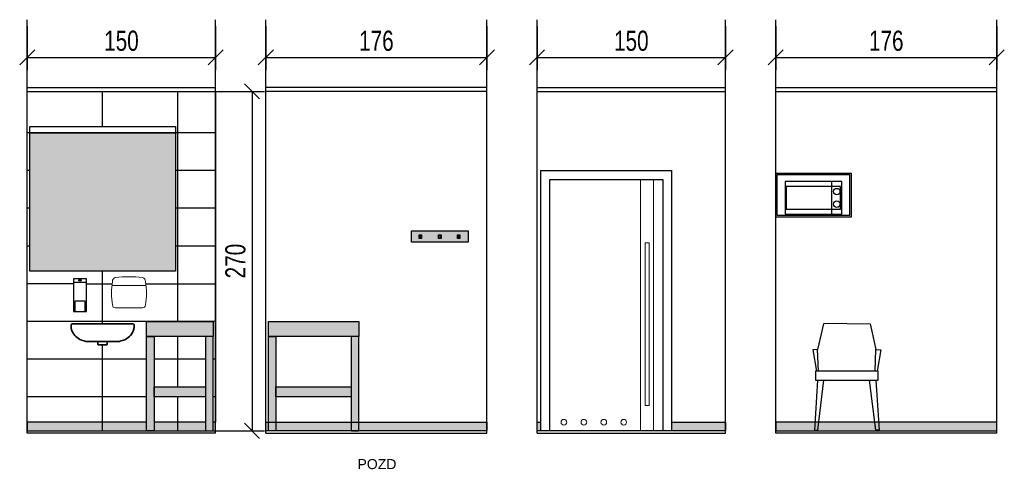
# Model space of a CAD drawing. Header units: centimetres. Extents: x 4120 to 19220, y -7417 to 180.
# Tile 184 of 223: x 15650 to 16434, y -2117 to -1759. Entities that reach past the tile are written whole.
import ezdxf

# ---------------------------------------------------------------- set-up
doc = ezdxf.new("R2010")
doc.units = ezdxf.units.CM
doc.layers.add('A-Wykończenie ścian', color=5, linetype='Continuous', lineweight=20)
doc.layers.add('A_opisy', color=7, linetype='Continuous')
doc.layers.add('A_Wyposażenie', color=8, linetype='Continuous')
doc.styles.add('Arial', font='arial.ttf', dxfattribs={"height": 25})
doc.styles.add('style1', font='ARIALN.TTF', dxfattribs={"width": 0.9})
doc.dimstyles.new('PKN', dxfattribs={"dimtxt": 16, "dimasz": 12, "dimexe": 10, "dimexo": 5, "dimgap": 5, "dimtad": 1, "dimdec": 0, "dimzin": 10, "dimdsep": 46, "dimlunit": 5, "dimtxsty": 'style1', "dimblk": 'OBLIQUE', "dimcen": 0.09, "dimclrd": 256, "dimclre": 256, "dimadec": 0, "dimazin": 0, "dimtfac": 1, "dimtdec": 0, "dimtofl": 0, "dimtmove": 0, "dimatfit": 3, "dimldrblk": 'OBLIQUE', "dimfxl": 1, "dimtolj": 1, "dimtzin": 10, "dimarcsym": 0})

# ---------------------------------------------------------------- blocks, each defined once
blk = doc.blocks.new('DDDSD')
at = {"layer": 'A_Wyposażenie'}
for q in [(-419.1, 206.5), (-46.3, 206.5)]:
    blk.add_line((-232.7, 207.9), q, dxfattribs=at)
for points in [[(-419.1, 206.5), (-465.4, 0)], [(-46.3, 206.5), (0, 0)], [(-457.6, -170.8), (-465.4, 0), (-504, -1.8), (-474.2, -170.8)], [(-457.6, -170.8), (-465.4, 0)], [(-7.9, -170.8), (0, 0)], [(-7.9, -170.8), (0, 0), (38.6, -1.8), (8.8, -170.8)], [(-465.2, -241.8), (-490, -641.1), (-463.6, -641.1), (-414.9, -241.8)], [(-0.2, -241.8), (24.5, -641.1), (-1.9, -641.1), (-50.5, -241.8)]]:
    blk.add_lwpolyline(points, dxfattribs=at)
blk.add_lwpolyline([(-482.7, -241.8), (17.3, -241.8), (17.3, -170.8), (-482.7, -170.8)], close=True, dxfattribs=at)
blk = doc.blocks.new('wieszak')
at = {"layer": 'A_Wyposażenie'}
h = blk.add_hatch(color=7, dxfattribs=at)
h.dxf.hatch_style = 2
h.paths.add_polyline_path([(0, 9), (-45, 9), (-45, 0), (0, 0)])
h.paths.add_polyline_path([(-24, 3), (-24, 6), (-21, 6), (-21, 3), (-21.5, 3), (-23.5, 3)], flags=16)
h.paths.add_polyline_path([(-9, 3), (-9, 6), (-6, 6), (-6, 3), (-6.5, 3), (-8.5, 3)], flags=16)
h.paths.add_polyline_path([(-39, 3), (-39, 6), (-36, 6), (-36, 3), (-36.5, 3), (-38.5, 3)], flags=16)
for points in [[(-45, 9), (0, 9), (0, 0), (-45, 0), (-45, 9)], [(-38.5, 3), (-38.5, 5.5), (-37.5, 5.5), (-37.5, 3), (-38.5, 3)], [(-23, 3), (-23, 5.5), (-22, 5.5), (-22, 3), (-23, 3)], [(-8, 3), (-8, 5.5), (-7, 5.5), (-7, 3), (-8, 3)]]:
    blk.add_lwpolyline(points, dxfattribs=at)
for points in [[(-39, 3), (-39, 6), (-37, 6), (-37, 3)], [(-23.5, 3), (-23.5, 6), (-21.5, 6), (-21.5, 3)], [(-8.5, 3), (-8.5, 6), (-6.5, 6), (-6.5, 3)]]:
    blk.add_lwpolyline(points, close=True, dxfattribs=at)
blk = doc.blocks.new('_Oblique')
at = {"color": 0, "linetype": 'ByBlock', "lineweight": -2}
blk.add_line((-0.5, -0.5), (0.5, 0.5), dxfattribs=at)
blk = doc.blocks.new('*D2477')
at = {"lineweight": -2}
for p, q in [((15655.53, -1763.98), (15655.53, -1798.98)), ((15805.53, -1763.98), (15805.53, -1798.98)), ((15655.53, -1788.98), (15805.53, -1788.98))]:
    blk.add_line(p, q, dxfattribs=at)
at = {"layer": 'Defpoints', "color": 0}
for p in [(15655.53, -1758.98), (15805.53, -1758.98), (15805.53, -1788.98)]:
    blk.add_point(p, dxfattribs=at)
at = {"lineweight": -2, "xscale": 12, "yscale": 12, "zscale": 12, "rotation": 180}
blk.add_blockref('_Oblique', (15655.53, -1788.98), dxfattribs=at)
at = {"lineweight": -2, "xscale": 12, "yscale": 12, "zscale": 12}
blk.add_blockref('_Oblique', (15805.53, -1788.98), dxfattribs=at)
at = {"color": 0, "insert": (15730.53, -1775.81), "char_height": 16, "attachment_point": 5, "style": 'style1'}
blk.add_mtext('\\A1;150', dxfattribs=at)
blk = doc.blocks.new('*D2478')
at = {"lineweight": -2}
for p, q in [((15845.53, -1763.98), (15845.53, -1798.98)), ((16021.53, -1763.98), (16021.53, -1798.98)), ((15845.53, -1788.98), (16021.53, -1788.98))]:
    blk.add_line(p, q, dxfattribs=at)
at = {"layer": 'Defpoints', "color": 0}
for p in [(15845.53, -1758.98), (16021.53, -1758.98), (16021.53, -1788.98)]:
    blk.add_point(p, dxfattribs=at)
at = {"lineweight": -2, "xscale": 12, "yscale": 12, "zscale": 12, "rotation": 180}
blk.add_blockref('_Oblique', (15845.53, -1788.98), dxfattribs=at)
at = {"lineweight": -2, "xscale": 12, "yscale": 12, "zscale": 12}
blk.add_blockref('_Oblique', (16021.53, -1788.98), dxfattribs=at)
at = {"color": 0, "insert": (15933.53, -1775.81), "char_height": 16, "attachment_point": 5, "style": 'style1'}
blk.add_mtext('\\A1;176', dxfattribs=at)
blk = doc.blocks.new('*D2479')
at = {"lineweight": -2}
for p, q in [((16061.53, -1763.98), (16061.53, -1798.98)), ((16211.53, -1763.98), (16211.53, -1798.98)), ((16061.53, -1788.98), (16211.53, -1788.98))]:
    blk.add_line(p, q, dxfattribs=at)
at = {"layer": 'Defpoints', "color": 0}
for p in [(16061.53, -1758.98), (16211.53, -1758.98), (16211.53, -1788.98)]:
    blk.add_point(p, dxfattribs=at)
at = {"lineweight": -2, "xscale": 12, "yscale": 12, "zscale": 12, "rotation": 180}
blk.add_blockref('_Oblique', (16061.53, -1788.98), dxfattribs=at)
at = {"lineweight": -2, "xscale": 12, "yscale": 12, "zscale": 12}
blk.add_blockref('_Oblique', (16211.53, -1788.98), dxfattribs=at)
at = {"color": 0, "insert": (16136.53, -1775.81), "char_height": 16, "attachment_point": 5, "style": 'style1'}
blk.add_mtext('\\A1;150', dxfattribs=at)
blk = doc.blocks.new('*D2480')
at = {"lineweight": -2}
for p, q in [((16251.53, -1763.98), (16251.53, -1798.98)), ((16427.53, -1763.98), (16427.53, -1798.98)), ((16251.53, -1788.98), (16427.53, -1788.98))]:
    blk.add_line(p, q, dxfattribs=at)
at = {"layer": 'Defpoints', "color": 0}
for p in [(16251.53, -1758.98), (16427.53, -1758.98), (16427.53, -1788.98)]:
    blk.add_point(p, dxfattribs=at)
at = {"lineweight": -2, "xscale": 12, "yscale": 12, "zscale": 12, "rotation": 180}
blk.add_blockref('_Oblique', (16251.53, -1788.98), dxfattribs=at)
at = {"lineweight": -2, "xscale": 12, "yscale": 12, "zscale": 12}
blk.add_blockref('_Oblique', (16427.53, -1788.98), dxfattribs=at)
at = {"color": 0, "insert": (16339.53, -1775.81), "char_height": 16, "attachment_point": 5, "style": 'style1'}
blk.add_mtext('\\A1;176', dxfattribs=at)
blk = doc.blocks.new('*D2481')
at = {"lineweight": -2}
for p, q in [((15660.53, -1815.98), (15844.53, -1815.98)), ((15834.53, -1815.98), (15834.53, -2085.98)), ((15660.53, -2085.98), (15844.53, -2085.98))]:
    blk.add_line(p, q, dxfattribs=at)
at = {"layer": 'Defpoints', "color": 0}
for p in [(15655.53, -1815.98), (15655.53, -2085.98), (15834.53, -2085.98)]:
    blk.add_point(p, dxfattribs=at)
at = {"lineweight": -2, "xscale": 12, "yscale": 12, "zscale": 12}
for p, rotation in [((15834.53, -1815.98), 90), ((15834.53, -2085.98), 270)]:
    blk.add_blockref('_Oblique', p, dxfattribs=dict(at, rotation=rotation))
at = {"color": 0, "insert": (15821.36, -1950.98), "char_height": 16, "attachment_point": 5, "rotation": 90, "style": 'style1'}
blk.add_mtext('\\A1;270', dxfattribs=at)
blk = doc.blocks.new('Merida TOP - widok')
for points in [[(0, 0), (10.4, 0), (10.4, -26), (0, -26)], [(9.4, -26), (1, -26), (1, -18), (9.4, -18)]]:
    blk.add_lwpolyline(points, close=True)
for points in [[(0, -3), (10.4, -3)], [(4.42, -0.78), (4.23, -1.28)], [(6.17, -1.28), (5.98, -0.78)]]:
    blk.add_lwpolyline(points)
blk.add_ellipse((5.2, -1.28), major_axis=(0.972, 0), ratio=0.594406, start_param=2.680743, end_param=6.744035)
blk.add_ellipse((5.2, -0.78), major_axis=(0.778, 0), ratio=0.594406)

msp = doc.modelspace()

# ---------------------------------------------------------------- hatches: boundary and pattern name
at = {"true_color": 0xfdd9a2}
h = msp.add_hatch(color=41, dxfattribs=at)
h.paths.add_polyline_path([(15775.53, -1998.98), (15750.53, -1998.98), (15750.53, -2010.98), (15756.53, -2010.98), (15803.53, -2010.98), (15803.53, -1998.98)])
h.paths.add_polyline_path([(15803.53, -2010.98), (15797.53, -2010.98), (15797.53, -2050.98), (15797.53, -2058.98), (15797.53, -2085.98), (15803.53, -2085.98)])
h.paths.add_polyline_path([(15775.53, -2050.98), (15756.53, -2050.98), (15756.53, -2058.98), (15797.53, -2058.98), (15797.53, -2050.98)])
h.paths.add_polyline_path([(15756.53, -2010.98), (15750.53, -2010.98), (15750.53, -2085.98), (15756.53, -2085.98), (15756.53, -2058.98), (15756.53, -2050.98)])
h = msp.add_hatch(color=41, dxfattribs=at)
h.paths.add_polyline_path([(15919.53, -1998.98), (15847.53, -1998.98), (15847.53, -2010.98), (15853.53, -2010.98), (15919.53, -2010.98)])
h.paths.add_polyline_path([(15919.53, -2010.98), (15913.53, -2010.98), (15913.53, -2050.98), (15913.53, -2058.98), (15913.53, -2078.98), (15919.53, -2078.98)])
h.paths.add_polyline_path([(15913.53, -2050.98), (15853.53, -2050.98), (15853.53, -2058.98), (15913.53, -2058.98)])
h.paths.add_polyline_path([(15913.53, -2085.98), (15919.53, -2085.98), (15919.53, -2078.98), (15913.53, -2078.98)])
h.paths.add_polyline_path([(15847.53, -2085.98), (15853.53, -2085.98), (15853.53, -2078.98), (15847.53, -2078.98)])
h.paths.add_polyline_path([(15853.53, -2010.98), (15847.53, -2010.98), (15847.53, -2078.98), (15853.53, -2078.98), (15853.53, -2058.98), (15853.53, -2050.98)])
at = {"true_color": 0x575757}
h = msp.add_hatch(color=251, dxfattribs=at)
h.paths.add_polyline_path([(15655.53, -2085.98), (15750.53, -2085.98), (15750.53, -2078.98), (15655.53, -2078.98)])
h.paths.add_polyline_path([(15756.53, -2085.98), (15797.53, -2085.98), (15797.53, -2078.98), (15756.53, -2078.98)])
h.paths.add_polyline_path([(15805.53, -2085.98), (15805.53, -2078.98), (15803.53, -2078.98), (15803.53, -2085.98)])
for points in [[(16021.53, -2085.98), (15845.53, -2085.98), (15845.53, -2078.98), (16021.53, -2078.98)], [(16251.53, -2085.98), (16427.53, -2085.98), (16427.53, -2078.98), (16251.53, -2078.98)]]:
    msp.add_hatch(color=251, dxfattribs=at).paths.add_polyline_path(points)
h = msp.add_hatch(color=251, dxfattribs=at)
h.paths.add_polyline_path([(16061.53, -2085.98), (16064.53, -2085.98), (16064.53, -2078.98), (16061.53, -2078.98)])
h.paths.add_polyline_path([(16211.53, -2085.98), (16211.53, -2078.98), (16168.53, -2078.98), (16168.53, -2085.98)])
at = {"layer": 'A-Wykończenie ścian'}
h = msp.add_hatch(color=7, dxfattribs=at)
h.set_gradient(color1=(166, 166, 166), rotation=300, one_color=1, tint=1, name='INVCYLINDER')
h.paths.add_polyline_path([(15657.53, -1848.98), (15657.53, -1958.98), (15773.53, -1958.98), (15773.53, -1848.98)])

# ---------------------------------------------------------------- linework, layer by layer
at = {"color": 8, "elevation": 0}
for points in [[(15805.53, -2087.98), (15655.53, -2087.98), (15655.53, -1758.98)], [(15805.53, -2087.98), (15805.53, -1758.98)], [(15845.53, -2087.98), (15845.53, -1758.98)], [(15845.53, -2087.98), (16021.53, -2087.98), (16021.53, -1758.98)], [(16061.53, -2087.98), (16061.53, -1758.98)], [(16061.53, -2087.98), (16211.53, -2087.98), (16211.53, -1758.98)], [(16427.53, -2087.98), (16251.53, -2087.98), (16251.53, -1758.98)], [(16427.53, -2087.98), (16427.53, -1758.98)], [(15655.53, -1812.98), (15805.53, -1812.98)], [(15655.53, -1815.98), (15805.53, -1815.98)], [(16021.53, -1812.98), (15845.53, -1812.98)], [(16021.53, -1815.98), (15845.53, -1815.98)], [(16061.53, -1812.98), (16211.53, -1812.98)], [(16061.53, -1815.98), (16211.53, -1815.98)], [(16251.53, -1812.98), (16427.53, -1812.98)], [(16251.53, -1815.98), (16427.53, -1815.98)]]:
    msp.add_lwpolyline(points, dxfattribs=at)
at = {"elevation": 0}
for points in [[(15750.53, -2078.98), (15655.53, -2078.98), (15655.53, -1815.98), (15805.53, -1815.98), (15805.53, -2078.98), (15803.53, -2078.98)], [(15715.53, -1843.98), (15715.53, -1815.98)], [(15775.53, -1998.98), (15775.53, -1815.98)], [(15805.53, -1848.98), (15655.53, -1848.98)], [(15657.53, -1878.98), (15655.53, -1878.98)], [(15805.53, -1878.98), (15773.53, -1878.98)], [(16071.53, -2085.98), (16071.53, -1885.98), (16161.53, -1885.98), (16161.53, -2085.98)], [(15657.53, -1908.98), (15655.53, -1908.98)], [(15805.53, -1908.98), (15773.53, -1908.98)], [(15657.53, -1938.98), (15655.53, -1938.98)], [(15805.53, -1938.98), (15773.53, -1938.98)], [(15715.53, -2000.98), (15715.53, -1958.98)], [(15692.33, -1968.98), (15655.53, -1968.98)], [(15702.73, -1968.98), (15723.12, -1968.98)], [(15749.93, -1968.98), (15805.53, -1968.98)], [(15805.53, -1998.98), (15655.53, -1998.98)], [(15775.53, -2050.98), (15775.53, -2010.98)], [(15715.53, -2085.98), (15715.53, -2017.64)], [(15750.53, -2028.98), (15655.53, -2028.98)], [(15797.53, -2028.98), (15756.53, -2028.98)], [(15805.53, -2028.98), (15803.53, -2028.98)], [(15750.53, -2058.98), (15655.53, -2058.98)], [(15775.53, -2085.98), (15775.53, -2058.98)], [(15805.53, -2058.98), (15803.53, -2058.98)], [(15747.84, -2078.98), (15655.53, -2078.98), (15655.53, -2085.98), (15805.53, -2085.98), (15805.53, -2078.98), (15803.53, -2078.98)], [(15797.53, -2078.98), (15756.53, -2078.98)], [(16168.53, -2078.98), (16211.53, -2078.98), (16211.53, -2085.98), (16061.53, -2085.98), (16061.53, -2078.98), (16063.53, -2078.98)], [(16063.53, -2078.98), (16064.53, -2078.98)]]:
    msp.add_lwpolyline(points, dxfattribs=at)
for points in [[(15657.53, -1843.98), (15773.53, -1843.98), (15773.53, -1848.98), (15657.53, -1848.98)], [(15657.53, -1848.98), (15773.53, -1848.98), (15773.53, -1958.98), (15657.53, -1958.98)], [(16021.53, -2085.98), (15845.53, -2085.98), (15845.53, -2078.98), (16021.53, -2078.98)], [(16251.53, -2085.98), (16427.53, -2085.98), (16427.53, -2078.98), (16251.53, -2078.98)]]:
    msp.add_lwpolyline(points, close=True, dxfattribs=at)
msp.add_lwpolyline([(16064.53, -2085.98), (16064.53, -1878.98), (16168.53, -1878.98), (16168.53, -2085.98)])
at = {"color": 7, "lineweight": 5, "elevation": 0}
for points in [[(16143.92, -1885.98), (16143.92, -2085.98)], [(16154.28, -1885.98), (16154.28, -2085.98)], [(16150.65, -2065.82), (16150.65, -1936.36), (16147.54, -1936.36), (16147.54, -2065.82), (16150.65, -2065.82)]]:
    msp.add_lwpolyline(points, dxfattribs=at)
at = {"layer": 'A_opisy', "color": 7, "linetype": 'Continuous', "lineweight": 0}
for centre in [(16082.85, -2079.17, 0), (16098.73, -2079.17, 0), (16114.61, -2079.17, 0), (16130.49, -2079.17, 0)]:
    msp.add_circle(centre, 2.25, dxfattribs=at)
at = {"layer": 'A_Wyposażenie', "linetype": 'Continuous', "lineweight": 0}
for p, q in [((15750.09, -1970.34, 0), (15723.05, -1970.34, 0)), ((15747.39, -1988.17, 0), (15725.66, -1988.17, 0))]:
    msp.add_line(p, q, dxfattribs=at)
at = {"layer": 'A_Wyposażenie', "elevation": 0}
for points in [[(16251.53, -1880.98), (16311.53, -1880.98), (16311.53, -1915.98), (16251.53, -1915.98), (16251.53, -1880.98)], [(16258.93, -1913.78), (16304.13, -1913.78), (16304.13, -1887.58), (16258.93, -1887.58), (16258.93, -1913.78)], [(16296.13, -1913.78), (16296.13, -1887.58)]]:
    msp.add_lwpolyline(points, dxfattribs=at)
for points in [[(16252.73, -1882.18), (16310.33, -1882.18), (16310.33, -1914.78), (16252.73, -1914.78)], [(16259.93, -1909.78), (16303.13, -1909.78), (16303.13, -1891.58), (16259.93, -1891.58)], [(15750.53, -1998.98), (15803.53, -1998.98), (15803.53, -2010.98), (15750.53, -2010.98)], [(15847.53, -1998.98), (15919.53, -1998.98), (15919.53, -2010.98), (15847.53, -2010.98)], [(15750.53, -2010.98), (15756.53, -2010.98), (15756.53, -2085.98), (15750.53, -2085.98)], [(15803.53, -2010.98), (15797.53, -2010.98), (15797.53, -2085.98), (15803.53, -2085.98)], [(15847.53, -2010.98), (15853.53, -2010.98), (15853.53, -2085.98), (15847.53, -2085.98)], [(15919.53, -2010.98), (15913.53, -2010.98), (15913.53, -2085.98), (15919.53, -2085.98)], [(15756.53, -2050.98), (15797.53, -2050.98), (15797.53, -2058.98), (15756.53, -2058.98)], [(15853.53, -2050.98), (15913.53, -2050.98), (15913.53, -2058.98), (15853.53, -2058.98)]]:
    msp.add_lwpolyline(points, close=True, dxfattribs=at)
at = {"layer": 'A_Wyposażenie', "lineweight": 35, "elevation": 0}
msp.add_lwpolyline([(15727.08, -2014.96), (15704.36, -2014.96), (15703.85, -2014.96), (15703.47, -2014.95), (15703.1, -2014.94), (15702.74, -2014.92), (15702.38, -2014.88), (15702.03, -2014.82), (15701.67, -2014.74), (15701.31, -2014.64), (15700.93, -2014.51), (15699.87, -2014.22), (15698.61, -2013.79), (15697.42, -2013.26), (15696.3, -2012.62), (15695.26, -2011.88), (15694.28, -2011.03), (15693.38, -2010.06), (15692.55, -2008.97), (15691.83, -2007.81), (15691.47, -2007.18), (15691.16, -2006.54), (15690.9, -2005.88), (15690.7, -2005.22), (15690.54, -2004.53), (15690.43, -2003.82), (15690.38, -2003.09), (15690.38, -2002.33), (15690.4, -2001.83), (15690.43, -2001.67), (15690.48, -2001.52), (15690.55, -2001.38), (15690.65, -2001.26), (15690.77, -2001.15), (15690.91, -2001.07), (15691.07, -2001.01), (15691.26, -2000.98), (15692.52, -2000.98), (15738.53, -2000.98), (15739.79, -2000.98), (15739.99, -2001), (15740.15, -2001.05), (15740.29, -2001.12), (15740.41, -2001.21), (15740.5, -2001.32), (15740.57, -2001.46), (15740.62, -2001.62), (15740.65, -2001.8), (15740.67, -2002.32), (15740.68, -2003.08), (15740.63, -2003.8), (15740.52, -2004.49), (15740.37, -2005.17), (15740.17, -2005.83), (15739.91, -2006.49), (15739.61, -2007.15), (15739.25, -2007.81), (15738.52, -2008.97), (15737.7, -2010.06), (15736.83, -2011.02), (15735.88, -2011.87), (15734.86, -2012.61), (15733.76, -2013.24), (15732.55, -2013.77), (15731.25, -2014.21), (15730.13, -2014.51), (15729.76, -2014.63), (15729.4, -2014.74), (15729.05, -2014.82), (15728.7, -2014.89), (15728.34, -2014.93), (15727.98, -2014.96), (15727.61, -2014.97), (15727.22, -2014.96)], close=True, dxfattribs=at)
msp.add_lwpolyline([(15719.23, -2014.96), (15719.23, -2017.02), (15719.21, -2017.12), (15719.18, -2017.23), (15719.14, -2017.33), (15719.08, -2017.41), (15719.01, -2017.47), (15718.92, -2017.53), (15718.82, -2017.58), (15718.69, -2017.63), (15718.54, -2017.64), (15712.51, -2017.64), (15712.37, -2017.63), (15712.25, -2017.59), (15712.15, -2017.54), (15712.06, -2017.48), (15711.98, -2017.41), (15711.92, -2017.32), (15711.87, -2017.22), (15711.84, -2017.12), (15711.82, -2017.02), (15711.82, -2014.96)], dxfattribs=at)
at = {"layer": 'A_Wyposażenie'}
for centre in [(16300.13, -1895.68, 0), (16300.13, -1905.68, 0)]:
    msp.add_circle(centre, 2.56, dxfattribs=at)
at = {"layer": 'A_Wyposażenie', "linetype": 'Continuous', "lineweight": 0}
for centre, radius, start, end in [((15780.44, -1976.55, 0), 57.81, 170.69828, 189.30172), ((15726.46, -1967.1, 0), 3.08, 105.03122, 181.91648), ((15736.53, -2040.54, 0), 77.17, 81.90804, 98.09196), ((15746.59, -1967.1, 0), 3.08, 358.08352, 74.96878), ((15692.62, -1976.55, 0), 57.81, 350.69828, 9.30172), ((15725.66, -1985.89, 0), 2.28, 180, 270), ((15747.39, -1985.89, 0), 2.28, 270, 0)]:
    msp.add_arc(centre, radius, start, end, dxfattribs=at)

# ---------------------------------------------------------------- block references
at = {"layer": 'A_Wyposażenie'}
msp.add_blockref('wieszak', (16006.53, -1935.98, 0), dxfattribs=at)
at = {"layer": 'A_Wyposażenie', "xscale": -1}
msp.add_blockref('Merida TOP - widok', (15702.73, -1964.98, 0), dxfattribs=at)
at = {"layer": 'A_Wyposażenie', "xscale": 0.1, "yscale": 0.1, "zscale": 0.1}
msp.add_blockref('DDDSD', (16331.36, -2021.41), dxfattribs=at)

# ---------------------------------------------------------------- texts
at = {"color": 7, "lineweight": 18, "insert": (15918.47, -2108.44, 0), "char_height": 8, "width": 210.3145, "attachment_point": 1, "style": 'Arial'}
msp.add_mtext('POZD', dxfattribs=at)

# ---------------------------------------------------------------- dimensions: what is measured, and where the dimension line sits
for base, p1, p2, picture, middle in [((15805.53, -1788.98), (15655.53, -1758.98, 0), (15805.53, -1758.98, 0), '*D2477', (15730.53, -1775.81)), ((16021.53, -1788.98), (15845.53, -1758.98, 0), (16021.53, -1758.98, 0), '*D2478', (15933.53, -1775.81)), ((16211.53, -1788.98, 0), (16061.53, -1758.98, 0), (16211.53, -1758.98, 0), '*D2479', (16136.53, -1775.81, 0)), ((16427.53, -1788.98, 0), (16251.53, -1758.98, 0), (16427.53, -1758.98, 0), '*D2480', (16339.53, -1775.81, 0))]:
    dim = msp.add_linear_dim(base=base, p1=p1, p2=p2, dimstyle='PKN')
    dim.commit()
    dim.dimension.update_dxf_attribs({"geometry": picture, "text_midpoint": middle})
dim = msp.add_aligned_dim(p1=(15655.53, -1815.98, 0), p2=(15655.53, -2085.98, 0), distance=179, dimstyle='PKN')
dim.commit()
dim.dimension.update_dxf_attribs({"geometry": '*D2481', "text_midpoint": (15821.36, -1950.98)})

doc.saveas('drawing.dxf')
